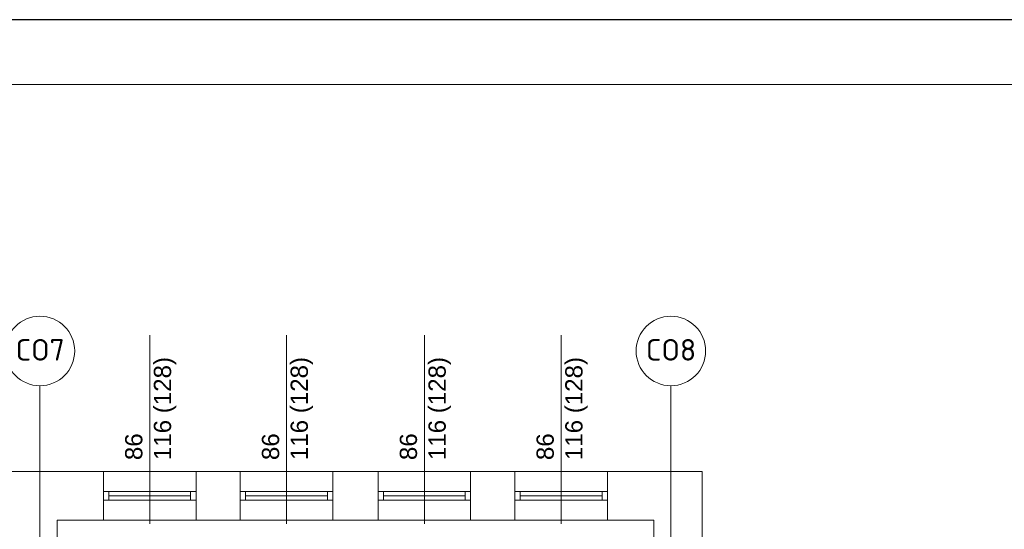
# Model space of a CAD drawing. Header units: millimetres. Extents: x -2390 to 43572, y -15084 to -12114.
# Tile 34 of 52: x 25419 to 26333, y -12587 to -12114. Entities that reach past the tile are written whole.
import ezdxf

# ---------------------------------------------------------------- set-up
doc = ezdxf.new("R2010")
doc.units = ezdxf.units.MM
for name, color, linetype, lineweight in [('IS-Grzejnik_etykieta', 7, 'Continuous', 5), ('IS-ramka', 7, 'Continuous', 15), ('opisy', 5, 'Continuous', 5), ('stolarka', 3, 'Continuous', 9), ('wymiary', 6, 'Continuous', 5), ('ściany nośne', 1, 'Continuous', 25)]:
    doc.layers.add(name, color=color, linetype=linetype, lineweight=lineweight)
doc.layers.add('IS-pomocnicze', color=2, linetype='Continuous', plot=False)
doc.styles.add('Arial_Narrow_____', font='ARIALN.TTF')
doc.styles.get("Standard").update_dxf_attribs({"font": 'arial.ttf'})

msp = doc.modelspace()

# ---------------------------------------------------------------- linework, layer by layer
at = {"layer": 'IS-pomocnicze', "transparency": 33554687}
msp.add_lwpolyline([(22148.29, -15083.98), (28148.29, -15083.98), (28148.29, -12113.98), (22148.29, -12113.98), (22148.29, -15083.98)], dxfattribs=at)
at = {"layer": 'IS-ramka', "transparency": 33554687}
msp.add_lwpolyline([(22208.29, -15023.98), (28088.29, -15023.98), (28088.29, -12173.98), (22208.29, -12173.98)], close=True, dxfattribs=at)
at = {"layer": 'opisy', "color": 252, "lineweight": 0}
for p, q in [((25539.65, -12581.66), (25539.65, -12406.52)), ((25666.65, -12581.66), (25666.65, -12406.52)), ((25794.65, -12581.66), (25794.65, -12406.52)), ((25921.65, -12581.66), (25921.65, -12406.52))]:
    msp.add_line(p, q, dxfattribs=at)
at = {"layer": 'stolarka', "color": 252, "lineweight": 0}
for p, q in [((25496.65, -12551.66), (25501.65, -12551.66)), ((25501.65, -12551.66), (25501.65, -12559.66)), ((25501.65, -12551.66), (25577.65, -12551.66)), ((25582.65, -12551.66), (25577.65, -12551.66)), ((25577.65, -12551.66), (25577.65, -12559.66)), ((25623.65, -12551.66), (25628.65, -12551.66)), ((25628.65, -12551.66), (25628.65, -12559.66)), ((25628.65, -12551.66), (25704.65, -12551.66)), ((25709.65, -12551.66), (25704.65, -12551.66)), ((25704.65, -12551.66), (25704.65, -12559.66)), ((25751.65, -12551.66), (25756.65, -12551.66)), ((25756.65, -12551.66), (25756.65, -12559.66)), ((25756.65, -12551.66), (25832.65, -12551.66)), ((25837.65, -12551.66), (25832.65, -12551.66)), ((25832.65, -12551.66), (25832.65, -12559.66)), ((25878.65, -12551.66), (25883.65, -12551.66)), ((25883.65, -12551.66), (25883.65, -12559.66)), ((25883.65, -12551.66), (25959.65, -12551.66)), ((25964.65, -12551.66), (25959.65, -12551.66)), ((25959.65, -12551.66), (25959.65, -12559.66)), ((25501.65, -12559.66), (25496.65, -12559.66)), ((25501.65, -12555.66), (25577.65, -12555.66)), ((25501.65, -12559.66), (25577.65, -12559.66)), ((25577.65, -12559.66), (25582.65, -12559.66)), ((25628.65, -12559.66), (25623.65, -12559.66)), ((25628.65, -12555.66), (25704.65, -12555.66)), ((25628.65, -12559.66), (25704.65, -12559.66)), ((25704.65, -12559.66), (25709.65, -12559.66)), ((25756.65, -12559.66), (25751.65, -12559.66)), ((25756.65, -12555.66), (25832.65, -12555.66)), ((25756.65, -12559.66), (25832.65, -12559.66)), ((25832.65, -12559.66), (25837.65, -12559.66)), ((25883.65, -12559.66), (25878.65, -12559.66)), ((25883.65, -12555.66), (25959.65, -12555.66)), ((25883.65, -12559.66), (25959.65, -12559.66)), ((25959.65, -12559.66), (25964.65, -12559.66))]:
    msp.add_line(p, q, dxfattribs=at)
at = {"layer": 'wymiary', "color": 0}
for p, q in [((25437.75, -12453.55), (25437.75, -12747.95)), ((26023.56, -12453.55), (26023.56, -12747.95))]:
    msp.add_line(p, q, dxfattribs=at)
at = {"layer": 'ściany nośne', "color": 252, "lineweight": 0}
for p, q in [((26052.65, -12533.16), (25409.65, -12533.16)), ((25496.65, -12578.16), (25496.65, -12533.16)), ((25582.65, -12578.16), (25582.65, -12533.16)), ((25623.65, -12578.16), (25623.65, -12533.16)), ((25709.65, -12578.16), (25709.65, -12533.16)), ((25751.65, -12578.16), (25751.65, -12533.16)), ((25837.65, -12578.16), (25837.65, -12533.16)), ((25878.65, -12578.16), (25878.65, -12533.16)), ((25964.65, -12578.16), (25964.65, -12533.16)), ((26052.65, -12775.16), (26052.65, -12533.16)), ((26007.65, -12578.16), (25453.65, -12578.16)), ((25453.65, -12578.16), (25453.65, -12775.16)), ((26007.65, -12831.16), (26007.65, -12578.16))]:
    msp.add_line(p, q, dxfattribs=at)

# ---------------------------------------------------------------- texts
at = {"layer": 'opisy', "color": 252, "lineweight": 0, "char_height": 16, "width": 104.9128, "attachment_point": 1, "rotation": 90}
for insert in [(25516.82, -12522.59), (25643.82, -12522.59), (25771.82, -12522.59), (25898.82, -12522.59)]:
    msp.add_mtext('86\\P116 (128)', dxfattribs=dict(at, insert=insert))

# ---------------------------------------------------------------- next in the draw order: texts
at = {"layer": 'IS-Grzejnik_etykieta', "char_height": 20, "width": 65.0151, "attachment_point": 1, "style": 'Arial_Narrow_____', "bg_fill": 2}
for s, insert in [('\\pxqc;{\\fISOCPEUR|b0|i0|c238|p34;CO7}', (25405.42, -12410.28)), ('\\pxqc;{\\fISOCPEUR|b0|i0|c238|p34;CO8}', (25991.22, -12410.28))]:
    msp.add_mtext(s, dxfattribs=dict(at, insert=insert))

# ---------------------------------------------------------------- next in the draw order: linework, layer by layer
at = {"layer": 'wymiary', "color": 0}
for centre in [(25437.75, -12421.3), (26023.56, -12421.3)]:
    msp.add_circle(centre, 32.26, dxfattribs=at)

doc.saveas('drawing.dxf')
